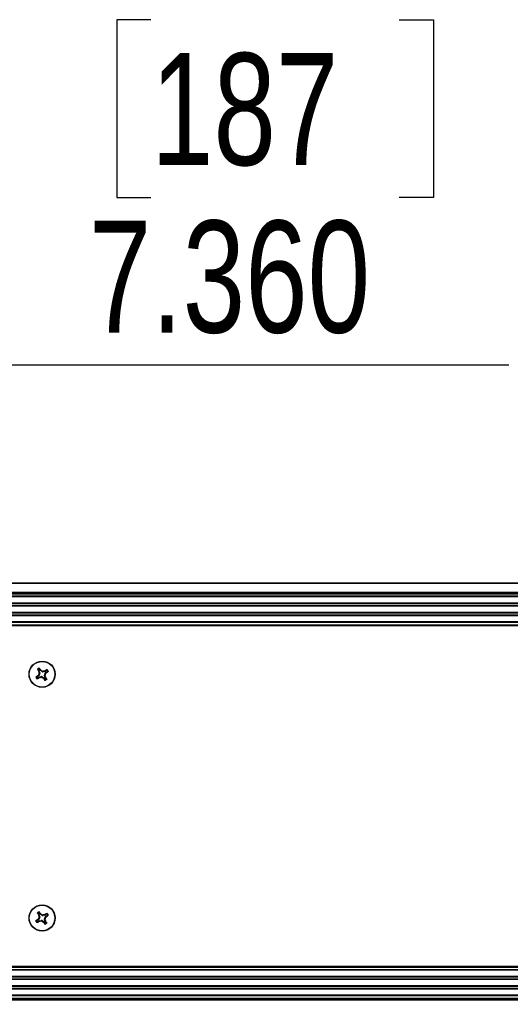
# Model space of a CAD drawing. Header units: inches. Extents: x 0.3 to 33.8, y 0.2 to 21.7.
# Tile 61 of 75: x 25.832 to 26.436, y 9.69 to 10.902. Entities that reach past the tile are written whole.
import ezdxf

# ---------------------------------------------------------------- set-up
doc = ezdxf.new("R2010")
doc.units = ezdxf.units.IN
doc.header["$MEASUREMENT"] = 0
doc.layers.add('BORDERS', color=7, linetype='Continuous')
doc.styles.add('SLDTEXTSTYLE0', font='TXT', dxfattribs={"width": 0.75})
doc.dimstyles.new('SLDDIMSTYLE0', dxfattribs={"dimtxt": 0.137795, "dimasz": 0.14, "dimexe": 0, "dimexo": 0.0625, "dimgap": 0.034449, "dimtad": 1, "dimdec": 3, "dimlfac": 10, "dimrnd": 1e-09, "dimzin": 4, "dimdsep": 46, "dimtxsty": 'SLDTEXTSTYLE0', "dimblk1": 'CLOSED', "dimblk2": 'CLOSED', "dimsah": 1, "dimcen": 0.09, "dimadec": 0, "dimazin": 1, "dimtfac": 1, "dimtdec": 3, "dimtofl": 0, "dimtmove": 0, "dimatfit": 3, "dimldrblk": 'CLOSED', "dimfxl": 0, "dimfrac": 2, "dimtolj": 1, "dimtzin": 12, "dimarcsym": 0})
doc.dimstyles.new('SLDDIMSTYLE2', dxfattribs={"dimtxt": 0.137795, "dimasz": 0.14, "dimexe": 0, "dimexo": 0.0625, "dimgap": 0.034449, "dimtad": 1, "dimdec": 3, "dimlfac": 10, "dimrnd": 1e-09, "dimzin": 12, "dimdsep": 46, "dimtxsty": 'SLDTEXTSTYLE0', "dimblk1": 'CLOSED', "dimblk2": 'CLOSED', "dimsah": 1, "dimcen": 0.09, "dimadec": 0, "dimazin": 3, "dimtfac": 1, "dimtdec": 3, "dimtmove": 0, "dimatfit": 0, "dimldrblk": 'CLOSED', "dimfxl": 0, "dimfrac": 2, "dimtolj": 1, "dimtzin": 12, "dimarcsym": 0})

# ---------------------------------------------------------------- blocks, each defined once
blk = doc.blocks.new('_Closed')
at = {"color": 0, "linetype": 'ByBlock', "lineweight": -2}
for p, q in [((-1, 0.166667), (0, 0)), ((-1, 0.166667), (-1, -0.166667)), ((0, 0), (-1, -0.166667)), ((0, 0), (-1, 0))]:
    blk.add_line(p, q, dxfattribs=at)
blk = doc.blocks.new('_D_9')
at = {"layer": 'BORDERS'}
for p, q in [((25.3311, 9.8365), (25.3311, 8.4765)), ((25.0851, 9.7575), (25.0851, 8.4765)), ((25.7085, 8.9408), (25.6665, 8.9408)), ((25.6665, 8.9408), (25.6665, 8.722)), ((25.9121, 8.9408), (25.9541, 8.9408)), ((25.9541, 8.9408), (25.9541, 8.722)), ((25.6665, 8.722), (25.7085, 8.722)), ((25.9541, 8.722), (25.9121, 8.722)), ((25.0851, 8.5159), (24.8351, 8.5159)), ((25.0851, 8.5159), (25.3311, 8.5159)), ((25.3311, 8.5159), (26.0903, 8.5159))]:
    blk.add_line(p, q, dxfattribs=at)
at = {"layer": 'BORDERS', "xscale": 0.14, "yscale": 0.14}
blk.add_blockref('_Closed', (25.0851, 8.5159, -0.194), dxfattribs=at)
at = {"layer": 'BORDERS', "xscale": 0.14, "yscale": 0.14, "rotation": 180.0000000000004}
blk.add_blockref('_Closed', (25.3311, 8.5159, -0.194), dxfattribs=at)
at = {"layer": 'BORDERS', "char_height": 0.1378, "attachment_point": 1, "style": 'SLDTEXTSTYLE0'}
for s, insert in [('63', (25.7085, 8.8997)), ('2.461', (25.5812, 8.6935))]:
    blk.add_mtext(s, dxfattribs=dict(at, insert=insert))
blk = doc.blocks.new('_D_11')
at = {"layer": 'BORDERS'}
for p, q in [((25.994, 10.9023), (25.9521, 10.9023)), ((25.9521, 10.9023), (25.9521, 10.6836)), ((26.2995, 10.9023), (26.3415, 10.9023)), ((26.3415, 10.9023), (26.3415, 10.6836)), ((25.9521, 10.6836), (25.994, 10.6836)), ((26.3415, 10.6836), (26.2995, 10.6836)), ((25.0851, 10.0359), (25.0851, 10.5168)), ((25.821, 10.1596), (25.821, 10.5168)), ((25.0851, 10.4774), (25.821, 10.4774)), ((25.821, 10.4774), (26.4344, 10.4774))]:
    blk.add_line(p, q, dxfattribs=at)
at = {"layer": 'BORDERS', "xscale": 0.14, "yscale": 0.14, "rotation": 180.0000000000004}
blk.add_blockref('_Closed', (25.0851, 10.4774, -0.194), dxfattribs=at)
at = {"layer": 'BORDERS', "xscale": 0.14, "yscale": 0.14}
blk.add_blockref('_Closed', (25.821, 10.4774, -0.194), dxfattribs=at)
at = {"layer": 'BORDERS', "char_height": 0.1378, "attachment_point": 1, "style": 'SLDTEXTSTYLE0'}
for s, insert in [('187', (25.994, 10.8612)), ('7.360', (25.9177, 10.655))]:
    blk.add_mtext(s, dxfattribs=dict(at, insert=insert))

msp = doc.modelspace()

# ---------------------------------------------------------------- linework, layer by layer
at = {"color": 7, "linetype": 'Continuous', "lineweight": 25}
for p, q in [((20.29507, 10.20923), (29.87507, 10.20923)), ((29.87507, 10.20823), (20.29507, 10.20823)), ((20.29507, 10.19773), (29.87507, 10.19773)), ((29.87507, 10.19673), (20.29507, 10.19673)), ((29.87507, 10.19573), (20.29507, 10.19573)), ((29.83207, 10.19523), (20.33807, 10.19523)), ((29.83207, 10.19261), (20.33807, 10.19261)), ((29.83207, 10.19194), (20.33807, 10.19194)), ((29.83207, 10.18423), (20.33807, 10.18423)), ((29.83207, 10.18355), (20.33807, 10.18355)), ((29.83207, 10.18101), (20.33807, 10.18101)), ((29.83207, 10.18034), (20.33807, 10.18034)), ((29.83207, 10.17263), (20.33807, 10.17263)), ((29.83207, 10.17195), (20.33807, 10.17195)), ((29.83207, 10.16941), (20.33807, 10.16941)), ((29.83207, 10.16874), (20.33807, 10.16874)), ((20.33694, 10.15723), (29.83319, 10.15723)), ((29.83319, 10.15623), (20.33694, 10.15623)), ((29.83207, 10.16103), (20.33807, 10.16103)), ((29.83207, 10.16035), (20.33807, 10.16035)), ((20.33807, 10.15773), (29.83207, 10.15773)), ((25.85468, 10.0948), (25.85509, 10.09524)), ((25.8551, 10.09437), (25.85468, 10.0948)), ((25.85509, 10.10274), (25.85638, 10.10081)), ((25.85509, 10.09524), (25.85553, 10.0948)), ((25.85684, 10.09677), (25.85553, 10.0948)), ((25.85582, 10.10058), (25.85638, 10.10081)), ((25.85604, 10.10001), (25.85582, 10.10058)), ((25.85661, 10.10025), (25.85604, 10.10001)), ((25.85684, 10.09677), (25.85616, 10.0969)), ((25.8564, 10.09807), (25.85708, 10.09793)), ((25.85771, 10.1017), (25.85642, 10.10363)), ((25.85661, 10.10025), (25.85708, 10.09793)), ((25.85771, 10.1017), (25.85813, 10.10212)), ((25.85813, 10.10212), (25.85858, 10.10171)), ((25.85858, 10.10171), (25.85814, 10.10127)), ((25.8601, 10.09996), (25.85814, 10.10127)), ((25.8601, 10.09996), (25.86024, 10.10064)), ((25.8614, 10.1004), (25.86127, 10.09973)), ((25.86358, 10.10019), (25.86127, 10.09973)), ((25.86374, 10.0954), (25.86306, 10.09553)), ((25.86352, 10.09322), (25.86306, 10.09553)), ((25.86329, 10.0967), (25.8646, 10.09866)), ((25.86329, 10.0967), (25.86397, 10.09657)), ((25.86335, 10.10076), (25.86391, 10.10098)), ((25.86358, 10.10019), (25.86335, 10.10076)), ((25.86391, 10.10098), (25.86414, 10.10042)), ((25.86607, 10.10171), (25.86414, 10.10042)), ((25.86504, 10.09823), (25.8646, 10.09866)), ((25.86503, 10.09909), (25.86696, 10.10038)), ((25.86503, 10.09909), (25.86546, 10.09867)), ((25.86546, 10.09867), (25.86504, 10.09823)), ((25.8551, 10.09437), (25.85317, 10.09308)), ((25.85406, 10.09175), (25.85599, 10.09305)), ((25.85622, 10.09249), (25.85599, 10.09305)), ((25.85679, 10.09271), (25.85622, 10.09249)), ((25.85655, 10.09328), (25.85887, 10.09374)), ((25.85655, 10.09328), (25.85679, 10.09271)), ((25.85873, 10.09306), (25.85887, 10.09374)), ((25.86004, 10.09351), (25.8599, 10.09283)), ((25.86004, 10.09351), (25.862, 10.0922)), ((25.86156, 10.09176), (25.862, 10.0922)), ((25.862, 10.09134), (25.86156, 10.09176)), ((25.86243, 10.09177), (25.862, 10.09134)), ((25.86243, 10.09177), (25.86372, 10.08984)), ((25.86352, 10.09322), (25.8641, 10.09345)), ((25.86431, 10.09289), (25.86376, 10.09266)), ((25.86505, 10.09073), (25.86376, 10.09266)), ((25.8641, 10.09345), (25.86431, 10.09289)), ((25.8551, 9.79437), (25.85317, 9.79308)), ((25.85406, 9.79175), (25.85599, 9.79305)), ((25.85468, 9.7948), (25.85509, 9.79524)), ((25.8551, 9.79437), (25.85468, 9.7948)), ((25.85509, 9.80274), (25.85638, 9.80081)), ((25.85509, 9.79524), (25.85553, 9.7948)), ((25.85684, 9.79677), (25.85553, 9.7948)), ((25.85582, 9.80058), (25.85638, 9.80081)), ((25.85604, 9.80001), (25.85582, 9.80058)), ((25.85622, 9.79249), (25.85599, 9.79305)), ((25.85661, 9.80025), (25.85604, 9.80001)), ((25.85684, 9.79677), (25.85616, 9.7969)), ((25.85679, 9.79271), (25.85622, 9.79249)), ((25.8564, 9.79807), (25.85708, 9.79793)), ((25.85771, 9.8017), (25.85642, 9.80363)), ((25.85655, 9.79328), (25.85887, 9.79374)), ((25.85655, 9.79328), (25.85679, 9.79271)), ((25.85661, 9.80025), (25.85708, 9.79793)), ((25.85771, 9.8017), (25.85813, 9.80212)), ((25.85813, 9.80212), (25.85858, 9.80171)), ((25.85858, 9.80171), (25.85814, 9.80127)), ((25.8601, 9.79996), (25.85814, 9.80127)), ((25.85873, 9.79306), (25.85887, 9.79374)), ((25.86004, 9.79351), (25.8599, 9.79283)), ((25.86004, 9.79351), (25.862, 9.7922)), ((25.8601, 9.79996), (25.86024, 9.80064)), ((25.8614, 9.8004), (25.86127, 9.79973)), ((25.86358, 9.80019), (25.86127, 9.79973)), ((25.86156, 9.79176), (25.862, 9.7922)), ((25.862, 9.79134), (25.86156, 9.79176)), ((25.86243, 9.79177), (25.862, 9.79134)), ((25.86243, 9.79177), (25.86372, 9.78984)), ((25.86374, 9.7954), (25.86306, 9.79553)), ((25.86352, 9.79322), (25.86306, 9.79553)), ((25.86329, 9.7967), (25.8646, 9.79866)), ((25.86329, 9.7967), (25.86397, 9.79657)), ((25.86335, 9.80076), (25.86391, 9.80098)), ((25.86358, 9.80019), (25.86335, 9.80076)), ((25.86352, 9.79322), (25.8641, 9.79345)), ((25.86431, 9.79289), (25.86376, 9.79266)), ((25.86505, 9.79073), (25.86376, 9.79266)), ((25.86391, 9.80098), (25.86414, 9.80042)), ((25.8641, 9.79345), (25.86431, 9.79289)), ((25.86607, 9.80171), (25.86414, 9.80042)), ((25.86504, 9.79823), (25.8646, 9.79866)), ((25.86503, 9.79909), (25.86696, 9.80038)), ((25.86503, 9.79909), (25.86546, 9.79867)), ((25.86546, 9.79867), (25.86504, 9.79823)), ((20.33694, 9.73723), (29.83319, 9.73723)), ((29.83319, 9.73623), (20.33694, 9.73623)), ((29.83207, 9.73573), (20.33807, 9.73573)), ((29.83207, 9.73311), (20.33807, 9.73311)), ((29.83207, 9.73244), (20.33807, 9.73244)), ((29.83207, 9.72473), (20.33807, 9.72473)), ((29.83207, 9.72405), (20.33807, 9.72405)), ((29.83207, 9.72151), (20.33807, 9.72151)), ((29.83207, 9.72084), (20.33807, 9.72084)), ((29.83207, 9.71313), (20.33807, 9.71313)), ((29.83207, 9.71245), (20.33807, 9.71245)), ((29.83207, 9.70991), (20.33807, 9.70991)), ((29.83207, 9.70924), (20.33807, 9.70924)), ((20.29507, 9.69773), (29.87507, 9.69773)), ((20.29507, 9.69673), (29.87507, 9.69673)), ((29.87507, 9.69573), (20.29507, 9.69573)), ((29.83207, 9.70153), (20.33807, 9.70153)), ((29.83207, 9.70085), (20.33807, 9.70085)), ((20.33807, 9.69823), (29.83207, 9.69823))]:
    msp.add_line(p, q, dxfattribs=at)
for centre, radius in [((25.86007, 10.09673), 0.0161), ((25.86007, 10.09673), 0.01575), ((25.86007, 9.79673), 0.0161), ((25.86007, 9.79673), 0.01575)]:
    msp.add_circle(centre, radius, dxfattribs=at)
for centre, radius, start, end in [((25.94708, 9.96523), 0.15915, 125.49437, 126.4482), ((25.99069, 10.18507), 0.15915, 211.11379, 212.06763), ((25.86007, 10.09673), 0.0085, 116.50552, 131.05647), ((26.01128, 9.99573), 0.18519, 146.88797, 147.49901), ((25.86007, 10.09673), 0.00801, 119.61944, 127.94256), ((26.03838, 10.13237), 0.18519, 190.06299, 190.67403), ((25.72856, 10.00972), 0.15915, 35.49437, 36.4482), ((25.75907, 9.94552), 0.18519, 56.88797, 57.49901), ((25.8957, 9.91842), 0.18519, 100.06299, 100.67403), ((25.68175, 10.0611), 0.18519, 10.06299, 10.67403), ((25.94841, 9.96611), 0.15915, 121.11379, 122.06763), ((25.70885, 10.19773), 0.18519, 326.88797, 327.49901), ((25.77306, 10.22824), 0.15915, 305.49437, 306.4482), ((25.86007, 10.09673), 0.00801, 29.61944, 37.94256), ((25.86007, 10.09673), 0.0085, 26.50552, 41.05647), ((25.86007, 10.09673), 0.0085, 206.50552, 221.05647), ((25.86007, 10.09673), 0.00801, 209.61944, 217.94256), ((25.77173, 10.22735), 0.15915, 301.11379, 302.06763), ((25.82443, 10.27505), 0.18519, 280.06299, 280.67403), ((25.96107, 10.24795), 0.18519, 236.88797, 237.49901), ((25.99158, 10.18375), 0.15915, 215.49437, 216.4482), ((25.86007, 10.09673), 0.0085, 296.50552, 311.05647), ((25.86007, 10.09673), 0.00801, 299.61944, 307.94256), ((25.72945, 10.00839), 0.15915, 31.11379, 32.06763), ((25.86007, 9.79673), 0.0085, 116.50552, 131.05647), ((25.72856, 9.70972), 0.15915, 35.49437, 36.4482), ((25.86007, 9.79673), 0.0085, 206.50552, 221.05647), ((25.94708, 9.66523), 0.15915, 125.49437, 126.4482), ((25.86007, 9.79673), 0.00801, 209.61944, 217.94256), ((25.77173, 9.92735), 0.15915, 301.11379, 302.06763), ((25.99069, 9.88507), 0.15915, 211.11379, 212.06763), ((26.01128, 9.69573), 0.18519, 146.88797, 147.49901), ((25.86007, 9.79673), 0.00801, 119.61944, 127.94256), ((26.03838, 9.83237), 0.18519, 190.06299, 190.67403), ((25.82443, 9.97505), 0.18519, 280.06299, 280.67403), ((25.75907, 9.64552), 0.18519, 56.88797, 57.49901), ((25.96107, 9.94795), 0.18519, 236.88797, 237.49901), ((25.8957, 9.61842), 0.18519, 100.06299, 100.67403), ((25.68175, 9.7611), 0.18519, 10.06299, 10.67403), ((25.94841, 9.66611), 0.15915, 121.11379, 122.06763), ((25.70885, 9.89773), 0.18519, 326.88797, 327.49901), ((25.72945, 9.70839), 0.15915, 31.11379, 32.06763), ((25.77306, 9.92824), 0.15915, 305.49437, 306.4482), ((25.86007, 9.79673), 0.00801, 29.61944, 37.94256), ((25.86007, 9.79673), 0.0085, 26.50552, 41.05647), ((25.99158, 9.88375), 0.15915, 215.49437, 216.4482), ((25.86007, 9.79673), 0.0085, 296.50552, 311.05647), ((25.86007, 9.79673), 0.00801, 299.61944, 307.94256)]:
    msp.add_arc(centre, radius, start, end, dxfattribs=at)
for centre, major_axis, ratio, start_param, end_param in [((25.85423, 10.09568), (-0.00111, 0.00111), 0.994307, 2.9463327, 3.3368526), ((25.85507, 10.09994), (-0.00145, -0.0006), 0.994307, 2.9463327, 3.3368526), ((25.85553, 10.09763), (-0.00154, 0.00031), 0.993591, 2.7511616, 3.5320237), ((25.85901, 10.10258), (0.00111, 0.00111), 0.994307, 2.9463327, 3.3368526), ((25.86097, 10.10127), (0.00031, 0.00154), 0.993591, 2.7511616, 3.5320237), ((25.86461, 10.09583), (0.00154, -0.00031), 0.993591, 2.7511616, 3.5320237), ((25.86327, 10.10173), (-0.0006, 0.00145), 0.994307, 2.9463327, 3.3368526), ((25.86591, 10.09779), (0.00111, -0.00111), 0.994307, 2.9463327, 3.3368526), ((25.85686, 10.09174), (0.0006, -0.00145), 0.994307, 2.9463327, 3.3368526), ((25.85917, 10.0922), (-0.00031, -0.00154), 0.993591, 2.7511616, 3.5320237), ((25.86112, 10.09089), (-0.00111, -0.00111), 0.994307, 2.9463327, 3.3368526), ((25.86507, 10.09353), (0.00145, 0.0006), 0.994307, 2.9463327, 3.3368526), ((25.85423, 9.79568), (-0.00111, 0.00111), 0.994307, 2.9463327, 3.3368526), ((25.85686, 9.79174), (0.0006, -0.00145), 0.994307, 2.9463327, 3.3368526), ((25.85507, 9.79994), (-0.00145, -0.0006), 0.994307, 2.9463327, 3.3368526), ((25.85553, 9.79763), (-0.00154, 0.00031), 0.993591, 2.7511616, 3.5320237), ((25.85901, 9.80258), (0.00111, 0.00111), 0.994307, 2.9463327, 3.3368526), ((25.85917, 9.7922), (-0.00031, -0.00154), 0.993591, 2.7511616, 3.5320237), ((25.86097, 9.80127), (0.00031, 0.00154), 0.993591, 2.7511616, 3.5320237), ((25.86112, 9.79089), (-0.00111, -0.00111), 0.994307, 2.9463327, 3.3368526), ((25.86461, 9.79583), (0.00154, -0.00031), 0.993591, 2.7511616, 3.5320237), ((25.86507, 9.79353), (0.00145, 0.0006), 0.994307, 2.9463327, 3.3368526), ((25.86327, 9.80173), (-0.0006, 0.00145), 0.994307, 2.9463327, 3.3368526), ((25.86591, 9.79779), (0.00111, -0.00111), 0.994307, 2.9463327, 3.3368526)]:
    msp.add_ellipse(centre, major_axis=major_axis, ratio=ratio, start_param=start_param, end_param=end_param, dxfattribs=at)
for points, knots in [([(25.85443, 10.10284), (25.85442, 10.10286), (25.8544, 10.10291), (25.8544, 10.10299), (25.85443, 10.10308), (25.85447, 10.10312), (25.85449, 10.10314)], [0, 0, 0, 0, 0.2526917, 0.5055172, 0.7534417, 1, 1, 1, 1]), ([(25.85509, 10.10274), (25.85498, 10.10276), (25.85476, 10.10279), (25.85454, 10.10282), (25.85443, 10.10284)], [0, 0, 0, 0, 0.4946473, 1, 1, 1, 1]), ([(25.85449, 10.10314), (25.85459, 10.10313), (25.85481, 10.1031), (25.85503, 10.10307), (25.85514, 10.10305)], [0, 0, 0, 0, 0.4958476, 1, 1, 1, 1]), ([(25.85514, 10.10305), (25.85512, 10.10303), (25.85508, 10.103), (25.85505, 10.10292), (25.85505, 10.10284), (25.85506, 10.10278), (25.85508, 10.10275), (25.85509, 10.10274)], [0, 0, 0, 0, 0.2255497, 0.4511533, 0.6755815, 0.8996403, 1, 1, 1, 1]), ([(25.85611, 10.1037), (25.85613, 10.10381), (25.85619, 10.10402), (25.85625, 10.10423), (25.85628, 10.10434)], [0, 0, 0, 0, 0.5041524, 1, 1, 1, 1]), ([(25.85642, 10.10363), (25.8564, 10.10365), (25.85637, 10.10369), (25.85629, 10.10372), (25.85622, 10.10373), (25.85615, 10.10372), (25.85612, 10.10371), (25.85611, 10.1037)], [0, 0, 0, 0, 0.2255496, 0.4511532, 0.6755812, 0.89964, 1, 1, 1, 1]), ([(25.85616, 10.0969), (25.85625, 10.09705), (25.85641, 10.09736), (25.85644, 10.09778), (25.8564, 10.09801), (25.8564, 10.09807)], [0, 0, 0, 0, 0.4271588, 0.8543492, 1, 1, 1, 1]), ([(25.85628, 10.10434), (25.8563, 10.10435), (25.85635, 10.10436), (25.85643, 10.10436), (25.8565, 10.10434), (25.85655, 10.1043), (25.85657, 10.10427), (25.85658, 10.10427)], [0, 0, 0, 0, 0.2243701, 0.4484144, 0.6809027, 0.9255748, 1, 1, 1, 1]), ([(25.85658, 10.10427), (25.85655, 10.10416), (25.85649, 10.10395), (25.85644, 10.10373), (25.85642, 10.10363)], [0, 0, 0, 0, 0.5053527, 1, 1, 1, 1]), ([(25.86024, 10.10064), (25.86039, 10.10056), (25.8607, 10.10039), (25.86112, 10.10036), (25.86135, 10.1004), (25.8614, 10.1004)], [0, 0, 0, 0, 0.4271588, 0.8543492, 1, 1, 1, 1]), ([(25.86397, 10.09657), (25.86389, 10.09641), (25.86373, 10.0961), (25.8637, 10.09568), (25.86373, 10.09546), (25.86374, 10.0954)], [0, 0, 0, 0, 0.42715877, 0.85434923, 1, 1, 1, 1]), ([(25.86607, 10.10171), (25.86609, 10.10182), (25.86613, 10.10204), (25.86616, 10.10226), (25.86617, 10.10237)], [0, 0, 0, 0, 0.4946473, 1, 1, 1, 1]), ([(25.86639, 10.10166), (25.86637, 10.10168), (25.86633, 10.10172), (25.86626, 10.10175), (25.86618, 10.10175), (25.86612, 10.10174), (25.86608, 10.10172), (25.86607, 10.10171)], [0, 0, 0, 0, 0.22554966, 0.4511533, 0.67558153, 0.89964028, 1, 1, 1, 1]), ([(25.86617, 10.10237), (25.86619, 10.10238), (25.86624, 10.1024), (25.86633, 10.1024), (25.86641, 10.10237), (25.86645, 10.10233), (25.86647, 10.10231)], [0, 0, 0, 0, 0.2526917, 0.5055172, 0.7534417, 1, 1, 1, 1]), ([(25.86647, 10.10231), (25.86646, 10.10221), (25.86643, 10.10199), (25.8664, 10.10177), (25.86639, 10.10166)], [0, 0, 0, 0, 0.4958476, 1, 1, 1, 1]), ([(25.86696, 10.10038), (25.86698, 10.1004), (25.86702, 10.10043), (25.86706, 10.10051), (25.86707, 10.10059), (25.86706, 10.10065), (25.86704, 10.10068), (25.86703, 10.10069)], [0, 0, 0, 0, 0.2255496, 0.4511532, 0.6755812, 0.89964, 1, 1, 1, 1]), ([(25.8676, 10.10022), (25.8675, 10.10025), (25.86729, 10.10031), (25.86707, 10.10036), (25.86696, 10.10038)], [0, 0, 0, 0, 0.5053527, 1, 1, 1, 1]), ([(25.86703, 10.10069), (25.86714, 10.10067), (25.86736, 10.10061), (25.86757, 10.10055), (25.86767, 10.10052)], [0, 0, 0, 0, 0.5041524, 1, 1, 1, 1]), ([(25.86767, 10.10052), (25.86768, 10.1005), (25.8677, 10.10045), (25.8677, 10.10037), (25.86767, 10.1003), (25.86764, 10.10025), (25.86761, 10.10023), (25.8676, 10.10022)], [0, 0, 0, 0, 0.2243701, 0.4484144, 0.6809027, 0.9255748, 1, 1, 1, 1]), ([(25.85247, 10.09294), (25.85246, 10.09297), (25.85244, 10.09301), (25.85244, 10.09309), (25.85246, 10.09317), (25.8525, 10.09322), (25.85253, 10.09324), (25.85253, 10.09324)], [0, 0, 0, 0, 0.2243701, 0.4484144, 0.6809027, 0.9255748, 1, 1, 1, 1]), ([(25.8531, 10.09277), (25.85299, 10.0928), (25.85278, 10.09285), (25.85257, 10.09291), (25.85247, 10.09294)], [0, 0, 0, 0, 0.5041524, 1, 1, 1, 1]), ([(25.85253, 10.09324), (25.85264, 10.09321), (25.85285, 10.09316), (25.85307, 10.09311), (25.85317, 10.09308)], [0, 0, 0, 0, 0.5053527, 1, 1, 1, 1]), ([(25.85317, 10.09308), (25.85315, 10.09306), (25.85311, 10.09303), (25.85308, 10.09296), (25.85307, 10.09288), (25.85308, 10.09282), (25.8531, 10.09278), (25.8531, 10.09277)], [0, 0, 0, 0, 0.2255496, 0.4511532, 0.6755812, 0.89964, 1, 1, 1, 1]), ([(25.85366, 10.09115), (25.85367, 10.09126), (25.8537, 10.09148), (25.85373, 10.09169), (25.85375, 10.09181)], [0, 0, 0, 0, 0.4958449, 1, 1, 1, 1]), ([(25.85397, 10.0911), (25.85394, 10.09109), (25.85389, 10.09107), (25.85381, 10.09107), (25.85372, 10.09109), (25.85368, 10.09113), (25.85366, 10.09115)], [0, 0, 0, 0, 0.2526917, 0.5055172, 0.7534417, 1, 1, 1, 1]), ([(25.85375, 10.09181), (25.85377, 10.09179), (25.8538, 10.09175), (25.85388, 10.09172), (25.85396, 10.09171), (25.85402, 10.09173), (25.85405, 10.09175), (25.85406, 10.09175)], [0, 0, 0, 0, 0.22554966, 0.4511533, 0.67558153, 0.89964028, 1, 1, 1, 1]), ([(25.85406, 10.09175), (25.85404, 10.09165), (25.85401, 10.09143), (25.85398, 10.09121), (25.85397, 10.0911)], [0, 0, 0, 0, 0.4946499, 1, 1, 1, 1]), ([(25.8599, 10.09283), (25.85975, 10.09291), (25.85944, 10.09307), (25.85902, 10.0931), (25.85879, 10.09307), (25.85873, 10.09306)], [0, 0, 0, 0, 0.4271588, 0.8543492, 1, 1, 1, 1]), ([(25.86356, 10.0892), (25.86359, 10.0893), (25.86364, 10.08952), (25.86369, 10.08973), (25.86372, 10.08984)], [0, 0, 0, 0, 0.5053527, 1, 1, 1, 1]), ([(25.86386, 10.08913), (25.86384, 10.08912), (25.86379, 10.0891), (25.86371, 10.0891), (25.86363, 10.08913), (25.86358, 10.08916), (25.86356, 10.08919), (25.86356, 10.0892)], [0, 0, 0, 0, 0.2243701, 0.4484144, 0.6809027, 0.9255748, 1, 1, 1, 1]), ([(25.86372, 10.08984), (25.86374, 10.08982), (25.86377, 10.08978), (25.86384, 10.08974), (25.86392, 10.08973), (25.86398, 10.08974), (25.86402, 10.08976), (25.86403, 10.08977)], [0, 0, 0, 0, 0.22554961, 0.45115321, 0.67558118, 0.89964004, 1, 1, 1, 1]), ([(25.86403, 10.08977), (25.864, 10.08966), (25.86395, 10.08944), (25.86389, 10.08923), (25.86386, 10.08913)], [0, 0, 0, 0, 0.5041524, 1, 1, 1, 1]), ([(25.865, 10.09041), (25.86501, 10.09043), (25.86505, 10.09047), (25.86508, 10.09054), (25.86509, 10.09062), (25.86507, 10.09068), (25.86505, 10.09072), (25.86505, 10.09073)], [0, 0, 0, 0, 0.2255497, 0.4511533, 0.6755815, 0.8996403, 1, 1, 1, 1]), ([(25.86565, 10.09033), (25.86554, 10.09034), (25.86533, 10.09037), (25.86511, 10.0904), (25.865, 10.09041)], [0, 0, 0, 0, 0.4958449, 1, 1, 1, 1]), ([(25.86505, 10.09073), (25.86515, 10.09071), (25.86537, 10.09068), (25.86559, 10.09065), (25.8657, 10.09063)], [0, 0, 0, 0, 0.4946499, 1, 1, 1, 1]), ([(25.8657, 10.09063), (25.86571, 10.09061), (25.86574, 10.09056), (25.86573, 10.09047), (25.86571, 10.09039), (25.86567, 10.09035), (25.86565, 10.09033)], [0, 0, 0, 0, 0.2526917, 0.5055172, 0.7534417, 1, 1, 1, 1]), ([(25.85611, 9.8037), (25.85613, 9.80381), (25.85619, 9.80402), (25.85625, 9.80423), (25.85628, 9.80434)], [0, 0, 0, 0, 0.5041524, 1, 1, 1, 1]), ([(25.85642, 9.80363), (25.8564, 9.80365), (25.85637, 9.80369), (25.85629, 9.80372), (25.85622, 9.80373), (25.85615, 9.80372), (25.85612, 9.80371), (25.85611, 9.8037)], [0, 0, 0, 0, 0.2255496, 0.4511532, 0.6755812, 0.89964, 1, 1, 1, 1]), ([(25.85628, 9.80434), (25.8563, 9.80435), (25.85635, 9.80436), (25.85643, 9.80436), (25.8565, 9.80434), (25.85655, 9.8043), (25.85657, 9.80427), (25.85658, 9.80427)], [0, 0, 0, 0, 0.2243701, 0.4484144, 0.6809027, 0.9255748, 1, 1, 1, 1]), ([(25.85658, 9.80427), (25.85655, 9.80416), (25.85649, 9.80395), (25.85644, 9.80373), (25.85642, 9.80363)], [0, 0, 0, 0, 0.5053527, 1, 1, 1, 1]), ([(25.85247, 9.79294), (25.85246, 9.79297), (25.85244, 9.79301), (25.85244, 9.79309), (25.85246, 9.79317), (25.8525, 9.79322), (25.85253, 9.79324), (25.85253, 9.79324)], [0, 0, 0, 0, 0.2243701, 0.4484144, 0.6809027, 0.9255748, 1, 1, 1, 1]), ([(25.8531, 9.79277), (25.85299, 9.7928), (25.85278, 9.79285), (25.85257, 9.79291), (25.85247, 9.79294)], [0, 0, 0, 0, 0.5041524, 1, 1, 1, 1]), ([(25.85253, 9.79324), (25.85264, 9.79321), (25.85285, 9.79316), (25.85307, 9.79311), (25.85317, 9.79308)], [0, 0, 0, 0, 0.5053527, 1, 1, 1, 1]), ([(25.85317, 9.79308), (25.85315, 9.79306), (25.85311, 9.79303), (25.85308, 9.79296), (25.85307, 9.79288), (25.85308, 9.79282), (25.8531, 9.79278), (25.8531, 9.79277)], [0, 0, 0, 0, 0.2255496, 0.4511532, 0.6755812, 0.89964, 1, 1, 1, 1]), ([(25.85366, 9.79115), (25.85367, 9.79126), (25.8537, 9.79148), (25.85373, 9.79169), (25.85375, 9.79181)], [0, 0, 0, 0, 0.4958449, 1, 1, 1, 1]), ([(25.85375, 9.79181), (25.85377, 9.79179), (25.8538, 9.79175), (25.85388, 9.79172), (25.85396, 9.79171), (25.85402, 9.79173), (25.85405, 9.79175), (25.85406, 9.79175)], [0, 0, 0, 0, 0.22554966, 0.4511533, 0.67558153, 0.89964028, 1, 1, 1, 1]), ([(25.85406, 9.79175), (25.85404, 9.79165), (25.85401, 9.79143), (25.85398, 9.79121), (25.85397, 9.7911)], [0, 0, 0, 0, 0.4946499, 1, 1, 1, 1]), ([(25.85443, 9.80284), (25.85442, 9.80286), (25.8544, 9.80291), (25.8544, 9.80299), (25.85443, 9.80308), (25.85447, 9.80312), (25.85449, 9.80314)], [0, 0, 0, 0, 0.2526917, 0.5055172, 0.7534417, 1, 1, 1, 1]), ([(25.85509, 9.80274), (25.85498, 9.80276), (25.85476, 9.80279), (25.85454, 9.80282), (25.85443, 9.80284)], [0, 0, 0, 0, 0.4946473, 1, 1, 1, 1]), ([(25.85449, 9.80314), (25.85459, 9.80313), (25.85481, 9.8031), (25.85503, 9.80307), (25.85514, 9.80305)], [0, 0, 0, 0, 0.4958476, 1, 1, 1, 1]), ([(25.85514, 9.80305), (25.85512, 9.80303), (25.85508, 9.803), (25.85505, 9.80292), (25.85505, 9.80284), (25.85506, 9.80278), (25.85508, 9.80275), (25.85509, 9.80274)], [0, 0, 0, 0, 0.2255497, 0.4511533, 0.6755815, 0.8996403, 1, 1, 1, 1]), ([(25.85616, 9.7969), (25.85625, 9.79705), (25.85641, 9.79736), (25.85644, 9.79778), (25.8564, 9.79801), (25.8564, 9.79807)], [0, 0, 0, 0, 0.4271588, 0.8543492, 1, 1, 1, 1]), ([(25.8599, 9.79283), (25.85975, 9.79291), (25.85944, 9.79307), (25.85902, 9.7931), (25.85879, 9.79307), (25.85873, 9.79306)], [0, 0, 0, 0, 0.4271588, 0.8543492, 1, 1, 1, 1]), ([(25.86024, 9.80064), (25.86039, 9.80056), (25.8607, 9.80039), (25.86112, 9.80036), (25.86135, 9.8004), (25.8614, 9.8004)], [0, 0, 0, 0, 0.4271588, 0.8543492, 1, 1, 1, 1]), ([(25.86397, 9.79657), (25.86389, 9.79641), (25.86373, 9.7961), (25.8637, 9.79568), (25.86373, 9.79546), (25.86374, 9.7954)], [0, 0, 0, 0, 0.42715877, 0.85434923, 1, 1, 1, 1]), ([(25.86607, 9.80171), (25.86609, 9.80182), (25.86613, 9.80204), (25.86616, 9.80226), (25.86617, 9.80237)], [0, 0, 0, 0, 0.4946473, 1, 1, 1, 1]), ([(25.86639, 9.80166), (25.86637, 9.80168), (25.86633, 9.80172), (25.86626, 9.80175), (25.86618, 9.80175), (25.86612, 9.80174), (25.86608, 9.80172), (25.86607, 9.80171)], [0, 0, 0, 0, 0.22554966, 0.4511533, 0.67558153, 0.89964028, 1, 1, 1, 1]), ([(25.86617, 9.80237), (25.86619, 9.80238), (25.86624, 9.8024), (25.86633, 9.8024), (25.86641, 9.80237), (25.86645, 9.80233), (25.86647, 9.80231)], [0, 0, 0, 0, 0.2526917, 0.5055172, 0.7534417, 1, 1, 1, 1]), ([(25.86647, 9.80231), (25.86646, 9.80221), (25.86643, 9.80199), (25.8664, 9.80177), (25.86639, 9.80166)], [0, 0, 0, 0, 0.4958476, 1, 1, 1, 1]), ([(25.86696, 9.80038), (25.86698, 9.8004), (25.86702, 9.80043), (25.86706, 9.80051), (25.86707, 9.80059), (25.86706, 9.80065), (25.86704, 9.80068), (25.86703, 9.80069)], [0, 0, 0, 0, 0.2255496, 0.4511532, 0.6755812, 0.89964, 1, 1, 1, 1]), ([(25.8676, 9.80022), (25.8675, 9.80025), (25.86729, 9.80031), (25.86707, 9.80036), (25.86696, 9.80038)], [0, 0, 0, 0, 0.5053527, 1, 1, 1, 1]), ([(25.86703, 9.80069), (25.86714, 9.80067), (25.86736, 9.80061), (25.86757, 9.80055), (25.86767, 9.80052)], [0, 0, 0, 0, 0.5041524, 1, 1, 1, 1]), ([(25.86767, 9.80052), (25.86768, 9.8005), (25.8677, 9.80045), (25.8677, 9.80037), (25.86767, 9.8003), (25.86764, 9.80025), (25.86761, 9.80023), (25.8676, 9.80022)], [0, 0, 0, 0, 0.2243701, 0.4484144, 0.6809027, 0.9255748, 1, 1, 1, 1]), ([(25.85397, 9.7911), (25.85394, 9.79109), (25.85389, 9.79107), (25.85381, 9.79107), (25.85372, 9.79109), (25.85368, 9.79113), (25.85366, 9.79115)], [0, 0, 0, 0, 0.2526917, 0.5055172, 0.7534417, 1, 1, 1, 1]), ([(25.86356, 9.7892), (25.86359, 9.7893), (25.86364, 9.78952), (25.86369, 9.78973), (25.86372, 9.78984)], [0, 0, 0, 0, 0.5053527, 1, 1, 1, 1]), ([(25.86386, 9.78913), (25.86384, 9.78912), (25.86379, 9.7891), (25.86371, 9.7891), (25.86363, 9.78913), (25.86358, 9.78916), (25.86356, 9.78919), (25.86356, 9.7892)], [0, 0, 0, 0, 0.2243701, 0.4484144, 0.6809027, 0.9255748, 1, 1, 1, 1]), ([(25.86372, 9.78984), (25.86374, 9.78982), (25.86377, 9.78978), (25.86384, 9.78974), (25.86392, 9.78973), (25.86398, 9.78974), (25.86402, 9.78976), (25.86403, 9.78977)], [0, 0, 0, 0, 0.22554961, 0.45115321, 0.67558118, 0.89964004, 1, 1, 1, 1]), ([(25.86403, 9.78977), (25.864, 9.78966), (25.86395, 9.78944), (25.86389, 9.78923), (25.86386, 9.78913)], [0, 0, 0, 0, 0.5041524, 1, 1, 1, 1]), ([(25.865, 9.79041), (25.86501, 9.79043), (25.86505, 9.79047), (25.86508, 9.79054), (25.86509, 9.79062), (25.86507, 9.79068), (25.86505, 9.79072), (25.86505, 9.79073)], [0, 0, 0, 0, 0.2255497, 0.4511533, 0.6755815, 0.8996403, 1, 1, 1, 1]), ([(25.86565, 9.79033), (25.86554, 9.79034), (25.86533, 9.79037), (25.86511, 9.7904), (25.865, 9.79041)], [0, 0, 0, 0, 0.4958449, 1, 1, 1, 1]), ([(25.86505, 9.79073), (25.86515, 9.79071), (25.86537, 9.79068), (25.86559, 9.79065), (25.8657, 9.79063)], [0, 0, 0, 0, 0.4946499, 1, 1, 1, 1]), ([(25.8657, 9.79063), (25.86571, 9.79061), (25.86574, 9.79056), (25.86573, 9.79047), (25.86571, 9.79039), (25.86567, 9.79035), (25.86565, 9.79033)], [0, 0, 0, 0, 0.2526917, 0.5055172, 0.7534417, 1, 1, 1, 1])]:
    msp.add_open_spline(points, degree=3, knots=knots, dxfattribs=at)

# ---------------------------------------------------------------- dimensions: what is measured, and where the dimension line sits
at = {"layer": 'BORDERS'}
for base, p1, p2, dimstyle, picture, middle in [((25.821017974, 10.4773976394), (25.085067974, 9.996575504), (25.821017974, 10.1202329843), 'SLDDIMSTYLE0', '_D_11', (26.1467706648, 10.4773976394)), ((25.33113, 8.51587), (25.08507, 9.79689), (25.33113, 9.87587), 'SLDDIMSTYLE2', '_D_9', (25.81032, 8.51587))]:
    dim = msp.add_linear_dim(base=base, p1=p1, p2=p2, dimstyle=dimstyle, dxfattribs=at)
    dim.commit()
    dim.dimension.update_dxf_attribs({"geometry": picture, "text_midpoint": middle, "dimtype": 160})

doc.saveas('drawing.dxf')
